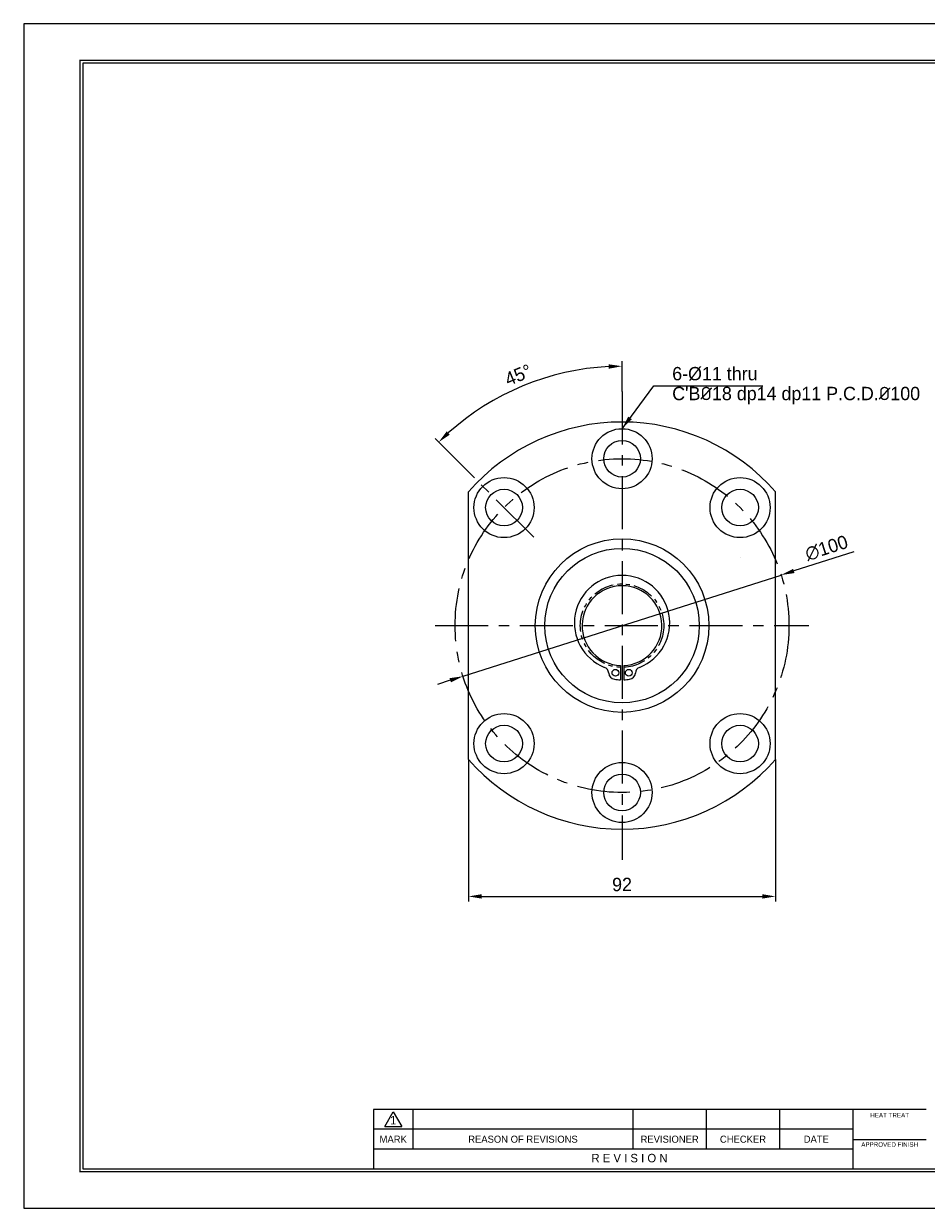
# Model space of a CAD drawing. Header units: millimetres. Extents: x 1082 to 1584, y -158 to 197.
# Tile 1 of 2: x 1082 to 1352, y -158 to 197. Entities that reach past the tile are written whole.
import ezdxf
from ezdxf.enums import TextEntityAlignment as Align

# ---------------------------------------------------------------- set-up
doc = ezdxf.new("R2010")
doc.units = ezdxf.units.MM
doc.linetypes.add('CENTER', pattern=[50.8, 31.75, -6.35, 6.35, -6.35])
doc.linetypes.add('PHANTOM', pattern=[2.5, 1.25, -0.25, 0.25, -0.25, 0.25, -0.25])
doc.layers.get('DEFPOINTS').update_dxf_attribs({"linetype": 'CONTINUOUS'})
for name, color, linetype in [('center', 1, 'CENTER'), ('L1', 7, 'CONTINUOUS'), ('OUTLINE', 7, 'CONTINUOUS'), ('phantom', 6, 'PHANTOM')]:
    doc.layers.add(name, color=color, linetype=linetype)
doc.dimstyles.new('4', dxfattribs={"dimtxt": 4, "dimasz": 4, "dimexe": 1.5, "dimexo": 0, "dimgap": 1.5, "dimtad": 1, "dimdec": 3, "dimzin": 11, "dimdsep": 46, "dimtxsty": 'Standard', "dimcen": 0, "dimclrd": 5, "dimclre": 5, "dimclrt": 3, "dimadec": 0, "dimazin": 0, "dimtfac": 0.6, "dimtdec": 3, "dimtmove": 0, "dimatfit": 3, "dimfxl": 0, "dimtolj": 1, "dimtzin": 11, "dimarcsym": 0})

# ---------------------------------------------------------------- blocks, each defined once
blk = doc.blocks.new('표제란')
at = {"layer": 'L1', "color": 0}
for p, q in [((297, 210), (0, 210)), ((0, 210), (0, 0)), ((0, 0), (297, 0))]:
    blk.add_line(p, q, dxfattribs=at)
at = {"layer": 'L1'}
for p, q in [((160, 17.5), (62, 17.5)), ((62, 17.5), (62, 7)), ((64, 14.51), (65.5, 17.1)), ((65.5, 17.1), (67, 14.51)), ((69, 17.5), (69, 10.5)), ((108, 17.5), (108, 10.5)), ((121, 17.5), (121, 10.5)), ((134, 17.5), (134, 10.5)), ((147, 17.5), (147, 7)), ((147, 14), (62, 14)), ((64, 14.51), (67, 14.51)), ((147, 10.5), (62, 10.5)), ((147, 12.2), (160, 12.2))]:
    blk.add_line(p, q, dxfattribs=at)
at = {"layer": 'L1', "const_width": 0.25}
blk.add_lwpolyline([(290.5, 6.5), (290.5, 203.5), (10, 203.5), (10, 6.5)], close=True, dxfattribs=at)
at = {"layer": 'L1'}
blk.add_lwpolyline([(290, 7), (290, 203), (10.5, 203), (10.5, 7)], close=True, dxfattribs=at)
for s, height, p in [('HEAT TREAT', 0.8, (153.5, 16.5)), ('1', 1.5, (65.5, 15.61)), ('MARK', 1.25, (65.5, 12.25)), ('REASON OF REVISIONS', 1.25, (88.5, 12.25)), ('REVISIONER', 1.25, (114.5, 12.25)), ('CHECKER', 1.25, (127.5, 12.25)), ('DATE', 1.25, (140.5, 12.25)), ('APPROVED FINISH', 0.8, (153.5, 11.3)), ('R E V I S I O N', 1.5, (107.38, 8.9))]:
    blk.add_text(s, height=height, dxfattribs=at).set_placement(p, align=Align.MIDDLE_CENTER)
for tag, p in [('필렛', (179.25, 10.9)), ('모따기', (179.25, 8.3))]:
    blk.add_attdef(tag, text='', height=1.15, dxfattribs=at).set_placement(p, align=Align.MIDDLE_LEFT)
at = {"layer": 'OUTLINE', "ltscale": 0.5}
for tag, p, height in [('TITLE', (237.17, 24.41), 2.5), ('도번', (251.18, 15.64), 2.5), ('SCALE', (253.78, 9.55), 1.2), ('DATE', (277.02, 9.51), 1.2)]:
    blk.add_attdef(tag, p, '', height=height, dxfattribs=at)
blk = doc.blocks.new('*D108')
at = {"layer": 'DEFPOINTS', "color": 0, "ltscale": 0.5}
for p in [(1214.95, -23.72), (1306.95, -23.72), (1306.95, -64.78)]:
    blk.add_point(p, dxfattribs=at)
at = {"layer": 'OUTLINE', "color": 5, "lineweight": -2, "ltscale": 0.5}
for p, q in [((1214.95, -23.72), (1214.95, -66.28)), ((1306.95, -23.72), (1306.95, -66.28)), ((1218.95, -64.78), (1302.95, -64.78))]:
    blk.add_line(p, q, dxfattribs=at)
at = {"layer": 'OUTLINE', "color": 5, "ltscale": 0.5}
for points in [[(1218.95, -64.11), (1218.95, -65.44), (1214.95, -64.78)], [(1302.95, -64.11), (1302.95, -65.44), (1306.95, -64.78)]]:
    blk.add_solid(points, dxfattribs=at)
at = {"layer": 'OUTLINE', "color": 3, "ltscale": 0.5, "insert": (1260.95, -61.23), "char_height": 4, "attachment_point": 5}
blk.add_mtext('\\A1;92', dxfattribs=at)
blk = doc.blocks.new('*D87')
at = {"layer": 'DEFPOINTS', "color": 0, "ltscale": 0.5}
for p in [(1240.84, 91.42), (1260.95, 86.5), (1216.71, 60.59), (1234.48, 42.82), (1260.95, -53.8)]:
    blk.add_point(p, dxfattribs=at)
at = {"layer": 'OUTLINE', "color": 5, "lineweight": -2, "ltscale": 0.5}
for p, q in [((1260.95, 86.5), (1260.95, 95.57)), ((1216.71, 60.59), (1204.94, 72.36))]:
    blk.add_line(p, q, dxfattribs=at)
blk.add_arc((1260.95, 16.35), 77.72, 92.9492, 132.0508, dxfattribs=at)
at = {"layer": 'OUTLINE', "color": 5, "ltscale": 0.5}
for points in [[(1256.94, 94.63), (1256.97, 93.3), (1260.95, 94.07)], [(1209.36, 73.57), (1208.44, 74.54), (1206, 71.3)]]:
    blk.add_solid(points, dxfattribs=at)
at = {"layer": 'OUTLINE', "color": 3, "ltscale": 0.5, "insert": (1229.85, 91.43), "char_height": 4, "attachment_point": 5, "rotation": 22.5}
blk.add_mtext('\\A1;45°', dxfattribs=at)
blk = doc.blocks.new('*D93')
at = {"layer": 'DEFPOINTS', "color": 0, "ltscale": 0.5}
for p in [(1308.6, 31.51), (1213.31, 1.18)]:
    blk.add_point(p, dxfattribs=at)
at = {"layer": 'OUTLINE', "color": 5, "lineweight": -2, "ltscale": 0.5}
for p, q in [((1330.38, 38.44), (1312.41, 32.73)), ((1213.31, 1.18), (1308.6, 31.51)), ((1209.5, -0.03), (1205.68, -1.25))]:
    blk.add_line(p, q, dxfattribs=at)
at = {"layer": 'OUTLINE', "color": 5, "ltscale": 0.5}
for points in [[(1312.21, 33.36), (1312.61, 32.09), (1308.6, 31.51)], [(1209.29, 0.6), (1209.7, -0.67), (1213.31, 1.18)]]:
    blk.add_solid(points, dxfattribs=at)
at = {"layer": 'OUTLINE', "color": 3, "ltscale": 0.5, "insert": (1322.22, 39.58), "char_height": 4, "attachment_point": 5, "rotation": 17.6564}
blk.add_mtext('\\A1;∅100', dxfattribs=at)

msp = doc.modelspace()

# ---------------------------------------------------------------- linework, layer by layer
at = {"layer": 'center', "ltscale": 0.5}
for p, q in [((1260.9523, 86.4965), (1260.9523, -53.8035)), ((1234.4822, 42.8165), (1216.7117, 60.5871)), ((1204.9523, 16.3465), (1316.9523, 16.3465))]:
    msp.add_line(p, q, dxfattribs=at)
msp.add_circle((1260.9523, 16.3465), 50, dxfattribs=at)
at = {"layer": 'OUTLINE'}
for p, q in [((1214.9523, -23.716), (1214.9523, 56.4089)), ((1306.9523, -23.716), (1306.9523, 56.4089)), ((1296.3382, 36.7765), (1296.356, 36.7868)), ((1260.4523, 4.4069), (1260.4523, 0.1069)), ((1261.4523, 4.4069), (1261.4523, 0.1069))]:
    msp.add_line(p, q, dxfattribs=at)
at = {"layer": 'OUTLINE', "ltscale": 0.5}
for centre, radius in [((1260.9523, 66.3465), 9), ((1225.5969, 51.7018), 9), ((1296.3076, 51.7018), 9), ((1260.9523, 16.3465), 26), ((1260.9523, 16.3465), 23.1471), ((1225.5969, -19.0089), 9), ((1296.3076, -19.0089), 9), ((1260.9523, -33.6535), 9)]:
    msp.add_circle(centre, radius, dxfattribs=at)
at = {"layer": 'OUTLINE'}
for centre, radius in [((1260.9523, 66.3465), 5.5), ((1225.5969, 51.7018), 5.5), ((1296.3076, 51.7018), 5.5), ((1258.9523, 2.2403), 1), ((1262.9523, 2.2403), 1), ((1225.5969, -19.0089), 5.5), ((1296.3076, -19.0089), 5.5), ((1260.9523, -33.6535), 5.5)]:
    msp.add_circle(centre, radius, dxfattribs=at)
for centre, radius, start, end in [((1260.9523, 16.3465), 61, 41.053351, 138.946649), ((1260.9523, 17.1215), 14.275, 291.603512, 248.39658), ((1260.9523, 16.3465), 11.95, 272.398059, 267.602033), ((1254.9601, 1.9897), 2, 3.59192, 68.39658), ((1266.9444, 1.9897), 2, 111.603512, 176.408172), ((1258.9523, 2.2403), 2, 183.59192, 261.930317), ((1260.9523, 16.3465), 16.2472, 261.930317, 268.23652), ((1260.9523, 16.3465), 16.2472, 271.763572, 278.069775), ((1262.9523, 2.2403), 2, 278.069775, 356.408172), ((1260.9523, 16.3465), 61, 221.053351, 318.946649)]:
    msp.add_arc(centre, radius, start, end, dxfattribs=at)
at = {"layer": 'phantom', "ltscale": 5}
msp.add_circle((1260.9523, 16.3465), 12.5, dxfattribs=at)

# ---------------------------------------------------------------- block references
at = {"layer": 'OUTLINE', "xscale": 1.69, "yscale": 1.69, "zscale": 1.69}
msp.add_blockref('표제란', (1081.7064, -158.2207), dxfattribs=at)

# ---------------------------------------------------------------- texts
at = {"layer": 'OUTLINE', "color": 3, "ltscale": 0.5, "char_height": 4, "attachment_point": 7}
for s, insert in [('\\A1;6-%%c11 thru', (1275.9794, 89.6867)), ("\\A1;C'B{\\fISOCPEUR|b0|i0|c0|p34;%%C}18 dp14 dp11 P.C.D.{\\fISOCPEUR|b0|i0|c0|p34;%%C}100", (1275.9794, 82.6794))]:
    msp.add_mtext(s, dxfattribs=dict(at, insert=insert))

# ---------------------------------------------------------------- dimensions: what is measured, and where the dimension line sits
at = {"layer": 'OUTLINE', "ltscale": 0.5}
dim = msp.add_angular_dim_2l(base=(1240.837, 91.4178), line1=((1234.4822, 42.8165), (1216.7117, 60.5871)), line2=((1260.9523, 86.4965), (1260.9523, -53.8035)), dimstyle='4', dxfattribs=at)
dim.commit()
dim.dimension.update_dxf_attribs({"geometry": '*D87', "text_midpoint": (1229.8505, 91.4327)})
dim = msp.add_diameter_dim_2p(p1=(1213.3077, 1.181), p2=(1308.5969, 31.5119), dimstyle='4', dxfattribs=at)
dim.commit()
dim.dimension.update_dxf_attribs({"geometry": '*D93', "text_midpoint": (1322.2193, 39.5797)})
dim = msp.add_linear_dim(base=(1306.9523, -64.7759), p1=(1214.9523, -23.716), p2=(1306.9523, -23.716), dimstyle='4', dxfattribs=at)
dim.commit()
dim.dimension.update_dxf_attribs({"geometry": '*D108', "text_midpoint": (1260.9523, -61.2253)})

# ---------------------------------------------------------------- leaders
at = {"layer": 'OUTLINE', "ltscale": 0.5, "annotation_type": 0, "has_hookline": 1, "hookline_direction": 0, "text_width": 27.1739}
msp.add_leader([(1260.9523, 75.3465), (1270.4794, 88.1867), (1274.4794, 88.1867)], dimstyle='4', dxfattribs=at)

doc.saveas('drawing.dxf')
